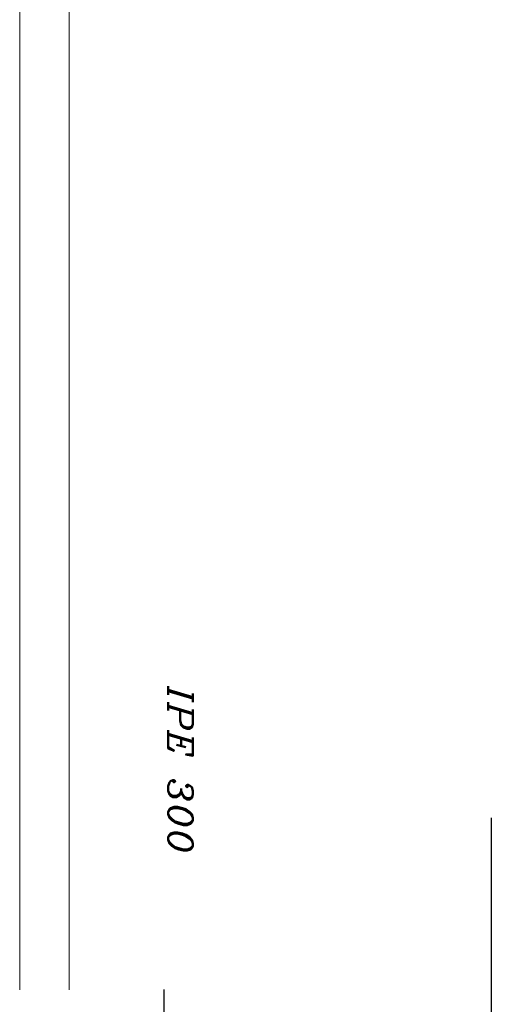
# Model space of a CAD drawing. Header units: millimetres. Extents: x -74 to 79, y 0 to 54.
# Tile 29 of 164: x -55.877 to -54.923, y 9.514 to 11.506. Entities that reach past the tile are written whole.
import ezdxf

# ---------------------------------------------------------------- set-up
doc = ezdxf.new("R2010")
doc.units = ezdxf.units.MM
doc.layers.add('Alu-0.5', color=7, linetype='Continuous', lineweight=20)
doc.layers.add('Bemaßung 1_100', color=7, linetype='Continuous', lineweight=20)
doc.styles.add('Italic', font='Italic', dxfattribs={"width": 1.15})

msp = doc.modelspace()

# ---------------------------------------------------------------- linework, layer by layer
at = {"layer": 'Alu-0.5', "color": 7, "linetype": 'Continuous', "lineweight": 18}
for p, q in [((-55.8768058, 15.2114529), (-55.8768058, 9.5429474)), ((-55.7768058, 15.2114529), (-55.7768058, 9.5429474))]:
    msp.add_line(p, q, dxfattribs=at)
at = {"layer": 'Bemaßung 1_100', "color": 3, "linetype": 'Continuous', "lineweight": 25}
for p, q in [((-54.9230144, 9.890948), (-54.9230144, 8.0563132)), ((-55.5846342, 8.7619307), (-55.5846342, 9.5439496))]:
    msp.add_line(p, q, dxfattribs=at)

# ---------------------------------------------------------------- texts
at = {"layer": 'Bemaßung 1_100', "color": 1, "lineweight": 70, "style": 'Italic', "width": 1.15}
msp.add_text('IPE 300', height=0.05, rotation=270, dxfattribs=at).set_placement((-55.5763853, 10.1575138))

doc.saveas('drawing.dxf')
